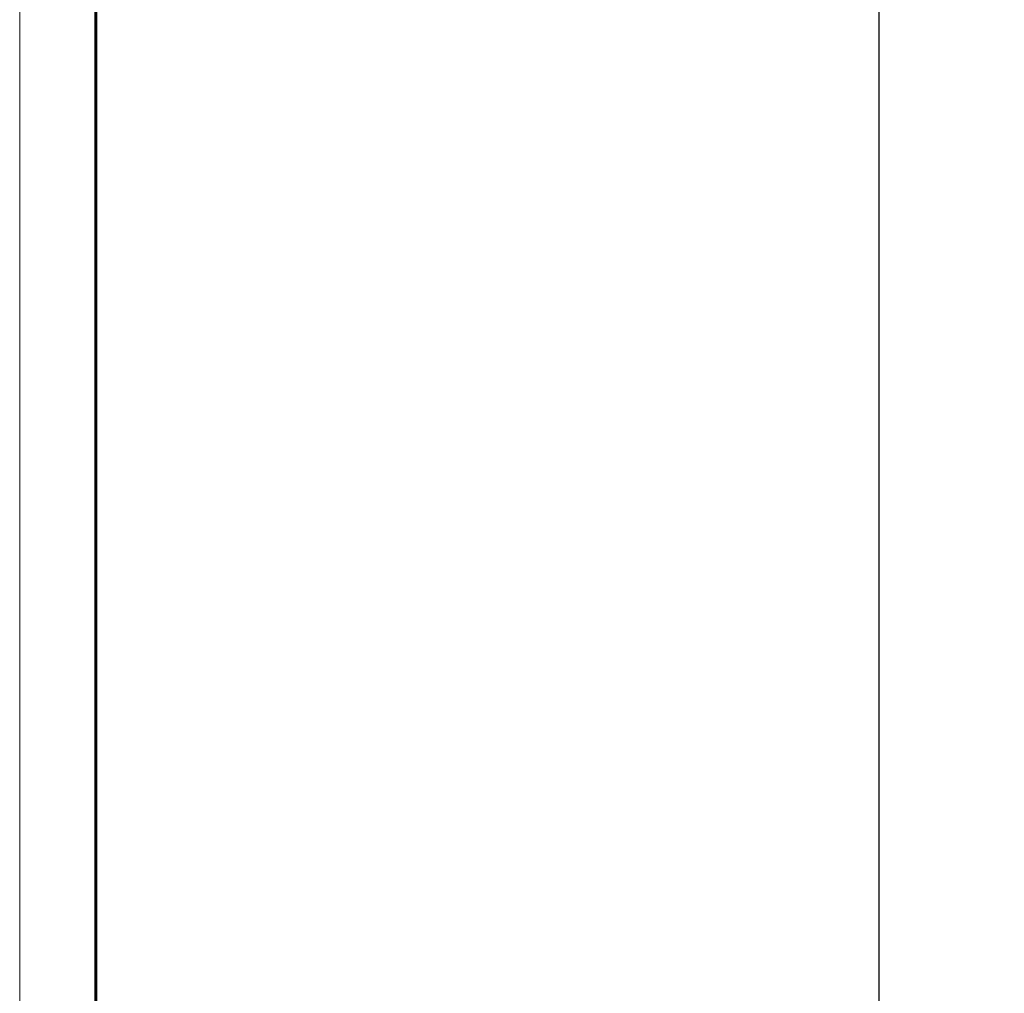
# Model space of a CAD drawing. Header units: millimetres. Extents: x 0 to 420, y 0 to 594.
# Tile 21 of 34: x 376 to 389, y 233 to 246. Entities that reach past the tile are written whole.
import ezdxf

# ---------------------------------------------------------------- set-up
doc = ezdxf.new("R2010")
doc.units = ezdxf.units.MM
doc.linetypes.add('K5LT_BASIC', pattern=[0])
doc.linetypes.add('K5LT_THIN', pattern=[0])
doc.layers.add('Системный слой', color=7, linetype='Continuous')
doc.styles.add('KDIMTEXTSTYLE', font='GOST_AU.SHX', dxfattribs={"width": 0.96, "oblique": 15, "height": 5})
doc.dimstyles.new('KDIMSTYLE (1.00)', dxfattribs={"dimtxt": 5, "dimasz": 1, "dimexe": 2, "dimexo": 0, "dimgap": 1, "dimtad": 1, "dimtxsty": 'KDIMTEXTSTYLE', "dimsah": 1, "dimcen": 0, "dimdle": 1, "dimadec": 0, "dimazin": 0, "dimtfac": 0.667, "dimtmove": 0, "dimatfit": 3, "dimfxl": 1, "dimtvp": 1, "dimtolj": 1, "dimtzin": 0, "dimarcsym": 0})

# ---------------------------------------------------------------- blocks, each defined once
blk = doc.blocks.new('KDIMARROW_01')
at = {"layer": 'Системный слой'}
blk.add_hatch(color=0, dxfattribs=at).paths.add_polyline_path([(-5, -0.658), (0, 0), (-5, 0.658), (-4.5, 0)])
at = {"layer": 'Системный слой', "color": 0, "linetype": 'K5LT_THIN', "lineweight": 18}
for p, q in [((-4.5, 0), (-5, 0.658)), ((-5, 0.658), (0, 0)), ((0, 0), (-5, -0.658)), ((-5, -0.658), (-4.5, 0)), ((0, 0), (-1, 0))]:
    blk.add_line(p, q, dxfattribs=at)

msp = doc.modelspace()

# ---------------------------------------------------------------- linework, layer by layer
at = {"layer": 'Системный слой', "color": 150, "linetype": 'K5LT_BASIC', "lineweight": 60, "true_color": 0x0080ff}
msp.add_line((376.612, 195.492), (376.612, 265.254), dxfattribs=at)
at = {"layer": 'Системный слой', "color": 7, "linetype": 'K5LT_THIN', "lineweight": 18}
msp.add_line((375.612, 197.728), (375.612, 265.155), dxfattribs=at)

# ---------------------------------------------------------------- dimensions: what is measured, and where the dimension line sits
at = {"layer": 'Системный слой', "color": 7}
msp.add_linear_dim(base=(376.612, 324.107), p1=(386.912, 228.383), p2=(376.612, 232.945), location=(397.468, 324.107), text='\\H5.0;\\W0.965;\\Q15;\\H5.0;\\W0.965;\\Q15;\\Q15;10', dimstyle='KDIMSTYLE (1.00)', override={"dimexo": 0, "dimblk1": 'KDIMARROW_01', "dimblk2": 'KDIMARROW_01', "dimse1": 0, "dimse2": 0, "dimclrt": 7, "dimtolj": 1}, dxfattribs=at).render()

doc.saveas('drawing.dxf')
